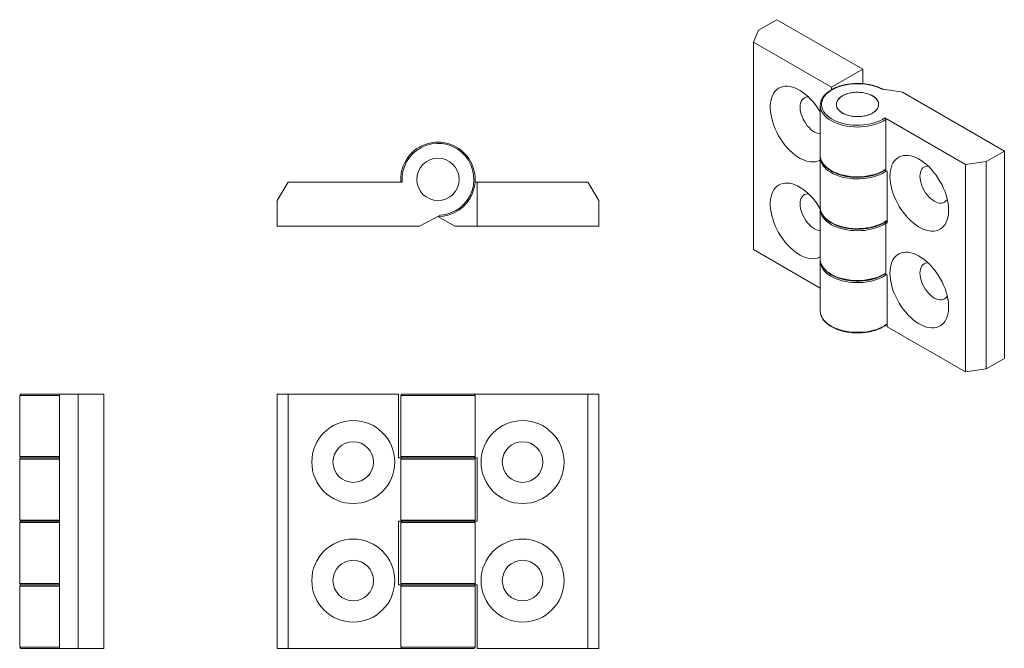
# Model space of a CAD drawing. Header units: millimetres. Extents: x 97 to 213, y 82 to 157.
import ezdxf

# ---------------------------------------------------------------- set-up
doc = ezdxf.new("R2010")
doc.units = ezdxf.units.MM

msp = doc.modelspace()

# ---------------------------------------------------------------- linework, layer by layer
at = {"color": 7, "linetype": 'Continuous', "lineweight": 15}
for p, q in [((184.23, 155.47), (186.38, 156.71)), ((186.38, 156.71), (196.52, 150.85)), ((184.23, 155.47), (183.62, 154.05)), ((183.62, 154.05), (183.62, 129.56)), ((192.85, 148.73), (183.62, 154.05)), ((192.85, 148.73), (196.52, 150.85)), ((196.52, 150.85), (196.52, 149.15)), ((192.85, 148.45), (192.85, 148.73)), ((201.21, 148.14), (198.71, 148.54)), ((213.25, 141.2), (201.21, 148.14)), ((191.51, 146.57), (191.51, 140.7)), ((199.13, 145.1), (208.65, 139.61)), ((199.24, 144.92), (199.24, 139.04)), ((211.1, 139.96), (213.25, 141.2)), ((213.25, 116.7), (213.25, 141.2)), ((191.51, 140.45), (191.51, 134.57)), ((208.65, 139.61), (211.1, 139.96)), ((208.65, 115.11), (208.65, 139.61)), ((211.1, 139.96), (211.1, 115.46)), ((199.18, 138.95), (199.42, 138.81)), ((199.42, 138.81), (199.42, 132.68)), ((128.65, 137.52), (127.35, 135.36)), ((142.11, 137.52), (128.65, 137.52)), ((150.73, 137.52), (151, 137.52)), ((151, 137.52), (151, 132.32)), ((151, 137.52), (164.05, 137.52)), ((165.35, 135.36), (164.05, 137.52)), ((127.35, 135.36), (127.35, 132.32)), ((165.35, 135.36), (165.35, 132.32)), ((191.51, 134.33), (191.51, 128.45)), ((144.17, 132.32), (146.66, 133.61)), ((148.33, 132.32), (146.35, 133.45)), ((199.42, 132.68), (199.18, 132.83)), ((199.24, 132.67), (199.24, 126.79)), ((127.35, 132.32), (144.17, 132.32)), ((151, 132.32), (148.33, 132.32)), ((165.35, 132.32), (151, 132.32)), ((191.51, 125.01), (183.62, 129.56)), ((191.51, 128.2), (191.51, 122.32)), ((199.18, 126.7), (199.42, 126.56)), ((199.42, 126.56), (199.42, 120.44)), ((199.42, 120.44), (208.65, 115.11)), ((211.1, 115.46), (213.25, 116.7)), ((211.1, 115.46), (208.65, 115.11)), ((96.95, 112.32), (96.95, 105.12)), ((101.67, 112.32), (96.95, 112.32)), ((97.1, 112.47), (101.67, 112.47)), ((101.67, 112.47), (103.84, 112.47)), ((101.67, 82.47), (101.67, 112.47)), ((103.84, 112.47), (106.87, 112.47)), ((103.84, 112.47), (103.84, 82.47)), ((106.87, 82.47), (106.87, 112.47)), ((127.35, 112.47), (128.65, 112.47)), ((127.35, 82.47), (127.35, 112.47)), ((128.65, 112.47), (128.65, 82.47)), ((141.7, 112.47), (128.65, 112.47)), ((141.7, 104.97), (141.7, 112.47)), ((141.95, 112.32), (141.95, 105.12)), ((150.75, 112.32), (141.95, 112.32)), ((142.1, 112.47), (150.6, 112.47)), ((150.6, 112.47), (164.05, 112.47)), ((150.75, 105.12), (150.75, 112.32)), ((164.05, 112.47), (165.35, 112.47)), ((164.05, 82.47), (164.05, 112.47)), ((165.35, 112.47), (165.35, 82.47)), ((96.95, 105.12), (101.67, 105.12)), ((96.95, 104.82), (96.95, 97.62)), ((101.67, 104.82), (96.95, 104.82)), ((97.1, 104.97), (101.67, 104.97)), ((142.1, 104.97), (141.7, 104.97)), ((141.95, 105.12), (150.75, 105.12)), ((141.95, 104.82), (141.95, 97.62)), ((150.75, 104.82), (141.95, 104.82)), ((142.1, 104.97), (150.6, 104.97)), ((150.6, 104.97), (151, 104.97)), ((150.75, 97.62), (150.75, 104.82)), ((151, 104.97), (151, 97.47)), ((96.95, 97.62), (101.67, 97.62)), ((96.95, 97.32), (96.95, 90.12)), ((101.67, 97.32), (96.95, 97.32)), ((101.67, 97.47), (97.1, 97.47)), ((141.7, 97.47), (142.1, 97.47)), ((141.7, 89.97), (141.7, 97.47)), ((141.95, 97.62), (150.75, 97.62)), ((141.95, 97.32), (141.95, 90.12)), ((150.75, 97.32), (141.95, 97.32)), ((150.6, 97.47), (142.1, 97.47)), ((151, 97.47), (150.6, 97.47)), ((150.75, 90.12), (150.75, 97.32)), ((96.95, 90.12), (101.67, 90.12)), ((96.95, 89.82), (96.95, 82.62)), ((101.67, 89.82), (96.95, 89.82)), ((97.1, 89.97), (101.67, 89.97)), ((142.1, 89.97), (141.7, 89.97)), ((141.95, 90.12), (150.75, 90.12)), ((141.95, 89.82), (141.95, 82.62)), ((150.75, 89.82), (141.95, 89.82)), ((142.1, 89.97), (150.6, 89.97)), ((150.6, 89.97), (151, 89.97)), ((150.75, 82.62), (150.75, 89.82)), ((151, 89.97), (151, 82.47)), ((96.95, 82.62), (101.67, 82.62)), ((141.95, 82.62), (150.75, 82.62)), ((101.68, 82.47), (97.1, 82.47)), ((103.84, 82.47), (101.67, 82.47)), ((103.84, 82.47), (106.87, 82.47)), ((128.65, 82.47), (127.35, 82.47)), ((142.1, 82.47), (128.65, 82.47)), ((150.6, 82.47), (142.1, 82.47)), ((151, 82.47), (164.05, 82.47)), ((165.35, 82.47), (164.05, 82.47))]:
    msp.add_line(p, q, dxfattribs=at)
at = {"color": 7, "linetype": 'Continuous', "lineweight": 15, "flags": 128}
for points in [[(198.71, 148.54), (198.38, 148.69), (198.03, 148.82), (197.65, 148.93), (197.27, 149.02), (196.86, 149.09), (196.45, 149.13), (196.04, 149.15), (195.62, 149.15), (195.2, 149.12), (194.79, 149.07), (194.4, 148.99), (194.01, 148.89), (193.65, 148.78), (193.31, 148.64), (192.99, 148.48), (192.7, 148.31), (192.44, 148.12), (192.22, 147.91), (192.03, 147.7), (191.87, 147.47), (191.76, 147.24), (191.69, 147), (191.66, 146.76), (191.67, 146.52), (191.72, 146.28), (191.81, 146.05), (191.94, 145.82), (192.11, 145.6), (192.31, 145.39), (192.55, 145.19), (192.82, 145.01), (193.13, 144.84), (193.46, 144.69), (193.81, 144.56), (194.18, 144.45), (194.57, 144.37), (194.98, 144.3), (195.39, 144.26), (195.8, 144.24), (196.22, 144.25), (196.64, 144.28), (197.05, 144.33), (197.44, 144.41), (197.82, 144.51), (198.19, 144.63), (198.53, 144.77), (198.84, 144.92), (199.13, 145.1)], [(191.51, 140.13), (191.43, 140.09), (191.19, 139.99), (190.93, 139.93), (190.66, 139.91), (190.37, 139.92), (190.07, 139.97), (189.77, 140.06), (189.46, 140.18), (189.14, 140.33), (188.83, 140.52), (188.51, 140.75), (188.21, 141), (187.9, 141.28), (187.61, 141.59), (187.33, 141.91), (187.07, 142.26), (186.82, 142.63), (186.59, 143.01), (186.38, 143.41), (186.19, 143.81), (186.02, 144.21), (185.89, 144.62), (185.77, 145.03), (185.69, 145.43), (185.63, 145.82), (185.6, 146.2), (185.6, 146.56), (185.63, 146.91), (185.69, 147.23), (185.77, 147.53), (185.89, 147.81), (186.02, 148.06), (186.19, 148.27), (186.38, 148.46), (186.59, 148.61), (186.82, 148.72), (187.07, 148.8), (187.33, 148.84), (187.61, 148.85), (187.9, 148.82), (188.21, 148.75), (188.51, 148.65), (188.83, 148.51), (189.14, 148.33), (189.46, 148.13), (189.77, 147.89), (190.07, 147.62), (190.37, 147.33), (190.66, 147.01), (190.93, 146.67), (191.19, 146.31), (191.43, 145.94), (191.51, 145.81)], [(194.14, 147.72), (193.93, 147.58), (193.75, 147.43), (193.6, 147.26), (193.5, 147.09), (193.43, 146.9), (193.41, 146.72), (193.42, 146.54), (193.48, 146.35), (193.57, 146.18), (193.71, 146.01), (193.88, 145.85), (194.08, 145.71), (194.32, 145.58), (194.58, 145.48), (194.86, 145.39), (195.16, 145.32), (195.47, 145.28), (195.79, 145.26), (196.11, 145.26), (196.42, 145.29), (196.73, 145.34), (197.03, 145.41), (197.3, 145.5), (197.56, 145.61), (197.78, 145.74), (197.98, 145.89), (198.14, 146.05), (198.26, 146.22), (198.35, 146.4), (198.4, 146.58), (198.4, 146.77), (198.37, 146.95), (198.29, 147.13), (198.17, 147.3), (198.02, 147.47), (197.83, 147.62), (197.62, 147.75), (197.37, 147.87), (197.1, 147.97), (196.81, 148.04), (196.5, 148.1), (196.19, 148.13), (195.87, 148.14), (195.55, 148.13), (195.23, 148.09), (194.93, 148.03), (194.64, 147.94), (194.38, 147.84), (194.14, 147.72)], [(197.67, 145.68), (197.43, 145.55), (197.17, 145.45), (196.88, 145.37), (196.58, 145.31), (196.26, 145.27), (195.95, 145.25), (195.63, 145.26), (195.31, 145.3), (195, 145.35), (194.71, 145.43), (194.44, 145.53), (194.19, 145.64), (193.98, 145.78), (193.79, 145.93), (193.64, 146.09), (193.52, 146.26), (193.44, 146.44), (193.41, 146.63), (193.41, 146.81), (193.46, 147), (193.55, 147.17), (193.67, 147.34), (193.83, 147.5), (194.03, 147.65), (194.25, 147.78), (194.51, 147.89), (194.78, 147.99), (195.08, 148.06), (195.39, 148.11), (195.71, 148.14), (196.03, 148.14), (196.34, 148.12), (196.65, 148.07), (196.95, 148.01), (197.24, 147.92), (197.5, 147.81), (197.73, 147.68), (197.93, 147.54), (198.1, 147.39), (198.24, 147.22), (198.33, 147.04), (198.39, 146.86), (198.4, 146.67), (198.38, 146.49), (198.31, 146.31), (198.21, 146.13), (198.06, 145.97), (197.88, 145.82), (197.67, 145.68)], [(190.1, 147.59), (189.98, 147.59), (189.8, 147.55), (189.63, 147.48), (189.49, 147.37), (189.36, 147.23), (189.26, 147.06), (189.19, 146.85), (189.15, 146.63), (189.13, 146.38), (189.15, 146.12), (189.19, 145.84), (189.26, 145.56), (189.36, 145.27), (189.49, 144.98), (189.63, 144.71), (189.8, 144.44), (189.98, 144.19), (190.18, 143.96), (190.39, 143.76), (190.61, 143.59), (190.83, 143.44), (191.05, 143.33), (191.27, 143.25), (191.48, 143.21), (191.51, 143.21)], [(199.24, 144.92), (198.95, 144.74), (198.63, 144.58), (198.29, 144.44), (197.92, 144.32), (197.54, 144.22), (197.14, 144.14), (196.73, 144.08), (196.32, 144.05), (195.9, 144.03), (195.47, 144.05), (195.06, 144.08), (194.65, 144.14), (194.25, 144.22), (193.87, 144.32), (193.51, 144.45), (193.16, 144.59), (192.85, 144.75), (192.56, 144.92), (192.3, 145.12), (192.08, 145.32), (191.89, 145.54), (191.73, 145.77), (191.62, 146), (191.59, 146.09)], [(191.59, 140.21), (191.62, 140.12), (191.73, 139.89), (191.89, 139.66), (192.08, 139.44), (192.3, 139.24), (192.56, 139.05), (192.85, 138.87), (193.16, 138.71), (193.51, 138.57), (193.87, 138.44), (194.25, 138.34), (194.65, 138.26), (195.06, 138.2), (195.47, 138.17), (195.9, 138.16), (196.32, 138.17), (196.73, 138.2), (197.14, 138.26), (197.54, 138.34), (197.92, 138.44), (198.29, 138.56), (198.63, 138.7), (198.95, 138.86), (199.24, 139.04)], [(199.33, 138.86), (199.14, 138.73), (198.84, 138.56), (198.51, 138.4), (198.16, 138.27), (197.79, 138.15), (197.4, 138.06), (196.99, 137.99), (196.58, 137.94), (196.16, 137.92), (195.74, 137.91), (195.32, 137.93), (194.91, 137.98), (194.5, 138.04), (194.11, 138.13), (193.74, 138.24), (193.38, 138.37), (193.05, 138.52), (192.74, 138.69), (192.46, 138.87), (192.22, 139.07), (192, 139.28), (191.83, 139.5), (191.69, 139.73), (191.59, 139.96), (191.59, 139.97)], [(199.74, 138.22), (199.76, 138.57), (199.8, 138.91), (199.87, 139.22), (199.97, 139.51), (200.09, 139.77), (200.25, 140), (200.42, 140.2), (200.62, 140.37), (200.84, 140.5), (201.08, 140.6), (201.34, 140.66), (201.61, 140.69), (201.9, 140.68), (202.2, 140.63), (202.5, 140.54), (202.81, 140.42), (203.13, 140.26), (203.44, 140.07), (203.76, 139.85), (204.06, 139.6), (204.37, 139.32), (204.66, 139.01), (204.94, 138.68), (205.2, 138.33), (205.45, 137.96), (205.68, 137.58), (205.89, 137.19), (206.08, 136.79), (206.25, 136.38), (206.38, 135.97), (206.5, 135.57), (206.58, 135.17), (206.64, 134.78), (206.67, 134.4), (206.67, 134.04), (206.64, 133.69), (206.58, 133.36), (206.5, 133.06), (206.38, 132.79), (206.25, 132.54), (206.08, 132.32), (205.89, 132.14), (205.68, 131.99), (205.45, 131.87), (205.2, 131.79), (204.94, 131.75), (204.66, 131.74), (204.37, 131.78), (204.06, 131.84), (203.76, 131.95), (203.44, 132.09), (203.13, 132.26), (202.81, 132.47), (202.5, 132.71), (202.2, 132.97), (201.9, 133.27), (201.61, 133.58), (201.34, 133.92), (201.08, 134.28), (200.84, 134.66), (200.62, 135.04), (200.42, 135.44), (200.25, 135.85), (200.09, 136.25), (199.97, 136.66), (199.87, 137.06), (199.8, 137.46), (199.76, 137.84), (199.74, 138.22)], [(204.25, 139.43), (204.13, 139.42), (203.94, 139.39), (203.77, 139.31), (203.63, 139.21), (203.5, 139.06), (203.41, 138.89), (203.33, 138.69), (203.29, 138.46), (203.28, 138.22), (203.29, 137.95), (203.33, 137.68), (203.41, 137.39), (203.5, 137.1), (203.63, 136.82), (203.77, 136.54), (203.94, 136.28), (204.13, 136.03), (204.32, 135.8), (204.53, 135.6), (204.75, 135.42), (204.97, 135.28)], [(191.51, 128.7), (191.43, 128.66), (191.19, 128.56), (190.93, 128.5), (190.66, 128.48), (190.37, 128.49), (190.07, 128.54), (189.77, 128.62), (189.46, 128.75), (189.14, 128.9), (188.83, 129.09), (188.51, 129.32), (188.21, 129.57), (187.9, 129.85), (187.61, 130.15), (187.33, 130.48), (187.07, 130.83), (186.82, 131.2), (186.59, 131.58), (186.38, 131.97), (186.19, 132.38), (186.02, 132.78), (185.89, 133.19), (185.77, 133.59), (185.69, 133.99), (185.63, 134.38), (185.6, 134.76), (185.6, 135.13), (185.63, 135.47), (185.69, 135.8), (185.77, 136.1), (185.89, 136.38), (186.02, 136.62), (186.19, 136.84), (186.38, 137.02), (186.59, 137.18), (186.82, 137.29), (187.07, 137.37), (187.33, 137.41), (187.61, 137.42), (187.9, 137.39), (188.21, 137.32), (188.51, 137.22), (188.83, 137.08), (189.14, 136.9), (189.46, 136.7), (189.77, 136.46), (190.07, 136.19), (190.37, 135.9), (190.66, 135.58), (190.93, 135.24), (191.19, 134.88), (191.43, 134.51), (191.51, 134.38)], [(190.1, 136.16), (189.98, 136.16), (189.8, 136.12), (189.63, 136.05), (189.49, 135.94), (189.36, 135.8), (189.26, 135.62), (189.19, 135.42), (189.15, 135.2), (189.13, 134.95), (189.15, 134.68), (189.19, 134.41), (189.26, 134.12), (189.36, 133.84), (189.49, 133.55), (189.63, 133.28), (189.8, 133.01), (189.98, 132.76), (190.18, 132.53), (190.39, 132.33), (190.61, 132.15), (190.83, 132.01), (191.05, 131.9), (191.27, 131.82), (191.48, 131.78), (191.51, 131.78)], [(204.97, 135.28), (205.2, 135.17), (205.41, 135.09), (205.62, 135.05), (205.82, 135.05), (206.01, 135.08), (206.17, 135.16), (206.32, 135.27), (206.44, 135.41), (206.51, 135.51)], [(191.59, 134.09), (191.59, 134.08), (191.69, 133.85), (191.83, 133.62), (192, 133.4), (192.22, 133.19), (192.46, 132.99), (192.74, 132.81), (193.05, 132.64), (193.38, 132.49), (193.74, 132.36), (194.11, 132.25), (194.5, 132.16), (194.91, 132.1), (195.32, 132.05), (195.74, 132.03), (196.16, 132.04), (196.58, 132.06), (196.99, 132.11), (197.4, 132.18), (197.79, 132.28), (198.16, 132.39), (198.51, 132.52), (198.84, 132.68), (199.14, 132.85), (199.41, 133.03), (199.42, 133.05)], [(199.24, 132.67), (198.95, 132.49), (198.63, 132.33), (198.29, 132.19), (197.92, 132.07), (197.54, 131.97), (197.14, 131.89), (196.73, 131.83), (196.32, 131.8), (195.9, 131.79), (195.47, 131.8), (195.06, 131.83), (194.65, 131.89), (194.25, 131.97), (193.87, 132.07), (193.51, 132.2), (193.16, 132.34), (192.85, 132.5), (192.56, 132.68), (192.3, 132.87), (192.08, 133.07), (191.89, 133.29), (191.73, 133.52), (191.62, 133.75), (191.59, 133.84)], [(199.74, 126.78), (199.76, 127.14), (199.8, 127.48), (199.87, 127.79), (199.97, 128.08), (200.09, 128.34), (200.25, 128.57), (200.42, 128.77), (200.62, 128.94), (200.84, 129.07), (201.08, 129.17), (201.34, 129.23), (201.61, 129.26), (201.9, 129.24), (202.2, 129.19), (202.5, 129.11), (202.81, 128.99), (203.13, 128.83), (203.44, 128.64), (203.76, 128.42), (204.06, 128.16), (204.37, 127.88), (204.66, 127.58), (204.94, 127.25), (205.2, 126.9), (205.45, 126.53), (205.68, 126.15), (205.89, 125.76), (206.08, 125.36), (206.25, 124.95), (206.38, 124.54), (206.5, 124.14), (206.58, 123.74), (206.64, 123.35), (206.67, 122.97), (206.67, 122.6), (206.64, 122.26), (206.58, 121.93), (206.5, 121.63), (206.38, 121.36), (206.25, 121.11), (206.08, 120.89), (205.89, 120.71), (205.68, 120.56), (205.45, 120.44), (205.2, 120.36), (204.94, 120.32), (204.66, 120.31), (204.37, 120.34), (204.06, 120.41), (203.76, 120.52), (203.44, 120.66), (203.13, 120.83), (202.81, 121.04), (202.5, 121.27), (202.2, 121.54), (201.9, 121.83), (201.61, 122.15), (201.34, 122.49), (201.08, 122.85), (200.84, 123.23), (200.62, 123.61), (200.42, 124.01), (200.25, 124.41), (200.09, 124.82), (199.97, 125.23), (199.87, 125.63), (199.8, 126.03), (199.76, 126.41), (199.74, 126.78)], [(191.59, 127.96), (191.62, 127.87), (191.73, 127.64), (191.89, 127.41), (192.08, 127.2), (192.3, 126.99), (192.56, 126.8), (192.85, 126.62), (193.16, 126.46), (193.51, 126.32), (193.87, 126.2), (194.25, 126.09), (194.65, 126.01), (195.06, 125.95), (195.47, 125.92), (195.9, 125.91), (196.32, 125.92), (196.73, 125.95), (197.14, 126.01), (197.54, 126.09), (197.92, 126.19), (198.29, 126.31), (198.63, 126.45), (198.95, 126.61), (199.24, 126.79)], [(204.25, 127.99), (204.13, 127.99), (203.94, 127.96), (203.77, 127.88), (203.63, 127.77), (203.5, 127.63), (203.41, 127.46), (203.33, 127.26), (203.29, 127.03), (203.28, 126.78), (203.29, 126.52), (203.33, 126.24), (203.41, 125.96), (203.5, 125.67), (203.63, 125.39), (203.77, 125.11), (203.94, 124.85), (204.13, 124.6), (204.32, 124.37), (204.53, 124.17), (204.75, 123.99), (204.97, 123.84)], [(199.33, 126.61), (199.14, 126.48), (198.84, 126.31), (198.51, 126.15), (198.16, 126.02), (197.79, 125.91), (197.4, 125.81), (196.99, 125.74), (196.58, 125.69), (196.16, 125.67), (195.74, 125.66), (195.32, 125.68), (194.91, 125.73), (194.5, 125.79), (194.11, 125.88), (193.74, 125.99), (193.38, 126.12), (193.05, 126.27), (192.74, 126.44), (192.46, 126.62), (192.22, 126.82), (192, 127.03), (191.83, 127.25), (191.69, 127.48), (191.59, 127.71), (191.59, 127.72)], [(204.97, 123.84), (205.2, 123.73), (205.41, 123.66), (205.62, 123.62), (205.82, 123.62), (206.01, 123.65), (206.17, 123.73), (206.32, 123.83), (206.44, 123.98), (206.51, 124.08)], [(191.59, 121.84), (191.59, 121.83), (191.69, 121.6), (191.83, 121.37), (192, 121.15), (192.22, 120.94), (192.46, 120.74), (192.74, 120.56), (193.05, 120.39), (193.38, 120.24), (193.74, 120.11), (194.11, 120), (194.5, 119.92), (194.91, 119.85), (195.32, 119.81), (195.74, 119.79), (196.16, 119.79), (196.58, 119.81), (196.99, 119.86), (197.4, 119.93), (197.79, 120.03), (198.16, 120.14), (198.51, 120.28), (198.84, 120.43), (199.14, 120.6), (199.41, 120.79), (199.42, 120.8)]]:
    msp.add_lwpolyline(points, dxfattribs=at)
at = {"color": 7, "linetype": 'Continuous', "lineweight": 15}
for centre, radius in [((146.35, 137.85), 2.5), ((136.35, 104.47), 4.9), ((156.35, 104.47), 4.9), ((136.35, 104.47), 2.4), ((156.35, 104.47), 2.4), ((136.35, 90.47), 4.9), ((156.35, 90.47), 4.9), ((136.35, 90.47), 2.4), ((156.35, 90.47), 2.4)]:
    msp.add_circle(centre, radius, dxfattribs=at)
for centre, radius, start, end in [((193.01, 146.57), 1.5, 160.7655, 198.9962), ((146.35, 137.85), 4.4, 270, 184.2361), ((146.35, 137.85), 4.25, 274.2222, 184.3859), ((193.02, 140.7), 1.51, 180.1182, 198.8088), ((193, 140.45), 1.5, 175.3156, 198.857), ((193.01, 134.57), 1.5, 180.066, 198.7638), ((193.01, 134.33), 1.5, 175.3742, 199.0433), ((193.02, 128.45), 1.51, 180.1182, 198.8088), ((193, 128.2), 1.5, 175.3156, 198.857), ((193.01, 122.33), 1.5, 180.066, 198.7638), ((97.1, 112.32), 0.15, 90, 180), ((142.1, 112.32), 0.15, 90, 180), ((150.6, 112.32), 0.15, 0, 90), ((97.1, 105.12), 0.15, 180, 270), ((97.1, 104.82), 0.15, 90, 180), ((142.1, 105.12), 0.15, 180, 270), ((142.1, 104.82), 0.15, 90, 180), ((150.6, 105.12), 0.15, 270, 0), ((150.6, 104.82), 0.15, 0, 90), ((97.1, 97.62), 0.15, 180, 270), ((97.1, 97.32), 0.15, 90, 180), ((142.1, 97.62), 0.15, 180, 270), ((142.1, 97.32), 0.15, 90, 180), ((150.6, 97.62), 0.15, 270, 0), ((150.6, 97.32), 0.15, 0, 90), ((97.1, 90.12), 0.15, 180, 270), ((97.1, 89.82), 0.15, 90, 180), ((142.1, 90.12), 0.15, 180, 270), ((142.1, 89.82), 0.15, 90, 180), ((150.6, 90.12), 0.15, 270, 0), ((150.6, 89.82), 0.15, 0, 90), ((97.1, 82.62), 0.15, 180, 270), ((142.1, 82.62), 0.15, 180, 270), ((150.6, 82.62), 0.15, 270, 0)]:
    msp.add_arc(centre, radius, start, end, dxfattribs=at)
for points, knots in [([(198.83, 148.52), (198.76, 148.56), (198.59, 148.65), (198.3, 148.77), (197.95, 148.89), (197.59, 148.99), (197.21, 149.07), (196.83, 149.12), (196.43, 149.16), (196.04, 149.18), (195.64, 149.18), (195.24, 149.15), (194.85, 149.11), (194.47, 149.04), (194.09, 148.95), (193.74, 148.85), (193.4, 148.72), (193.08, 148.58), (192.78, 148.42), (192.51, 148.24), (192.27, 148.05), (192.06, 147.85), (191.88, 147.64), (191.73, 147.41), (191.64, 147.23), (191.61, 147.13), (191.6, 147.1)], [0, 0, 0, 0, 0.029724, 0.073253, 0.116757, 0.160231, 0.203678, 0.247102, 0.290509, 0.333905, 0.377298, 0.420694, 0.464099, 0.50752, 0.550965, 0.59444, 0.637952, 0.681505, 0.725101, 0.768734, 0.812387, 0.856014, 0.899553, 0.942917, 0.986013, 1, 1, 1, 1]), ([(198.92, 148.47), (198.91, 148.48), (198.84, 148.52), (198.77, 148.53), (198.71, 148.54)], [0, 0, 0, 0, 0.215479, 1, 1, 1, 1]), ([(199.13, 145.1), (199.14, 145.09), (199.16, 145.08), (199.17, 145.07), (199.18, 145.06), (199.19, 145.05), (199.2, 145.03), (199.21, 145.02), (199.22, 145.01), (199.22, 144.99), (199.23, 144.97), (199.23, 144.96), (199.24, 144.94), (199.24, 144.93), (199.24, 144.93), (199.24, 144.92)], [0, 0, 0, 0, 0.0000506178, 0.0000506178, 0.0000506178, 0.0001012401, 0.0001012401, 0.0001012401, 0.0001517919, 0.0001517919, 0.0001517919, 0.0002022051, 0.0002022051, 0.0002022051, 0.0002346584, 0.0002346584, 0.0002346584, 0.0002346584]), ([(191.59, 140.18), (191.6, 140.16), (191.63, 140.06), (191.71, 139.89), (191.85, 139.67), (192.03, 139.45), (192.23, 139.25), (192.47, 139.06), (192.73, 138.88), (193.02, 138.72), (193.34, 138.57), (193.67, 138.44), (194.03, 138.33), (194.4, 138.24), (194.78, 138.17), (195.17, 138.13), (195.56, 138.1), (195.96, 138.09), (196.36, 138.1), (196.76, 138.14), (197.14, 138.19), (197.52, 138.27), (197.89, 138.36), (198.24, 138.48), (198.57, 138.61), (198.87, 138.76), (199.08, 138.89), (199.19, 138.96), (199.21, 138.97)], [0, 0, 0, 0, 0.010701, 0.050567, 0.09072, 0.131176, 0.171889, 0.212782, 0.253779, 0.294821, 0.335864, 0.376887, 0.417884, 0.458854, 0.499799, 0.540725, 0.581638, 0.622545, 0.663451, 0.704363, 0.745286, 0.786228, 0.827195, 0.868194, 0.909229, 0.950305, 0.991419, 1, 1, 1, 1]), ([(199.24, 139.04), (199.24, 139.02), (199.23, 139), (199.22, 138.98), (199.21, 138.97), (199.21, 138.97)], [0, 0, 0, 0, 0.4480495, 0.8960804, 1, 1, 1, 1]), ([(191.59, 134.06), (191.61, 134.02), (191.65, 133.9), (191.75, 133.71), (191.89, 133.49), (192.07, 133.28), (192.29, 133.08), (192.53, 132.89), (192.8, 132.71), (193.1, 132.56), (193.42, 132.41), (193.76, 132.29), (194.12, 132.19), (194.49, 132.1), (194.88, 132.04), (195.27, 131.99), (195.66, 131.97), (196.06, 131.97), (196.46, 131.99), (196.85, 132.03), (197.24, 132.09), (197.61, 132.17), (197.98, 132.27), (198.32, 132.39), (198.65, 132.53), (198.95, 132.68), (199.21, 132.84), (199.36, 132.95), (199.42, 133)], [0, 0, 0, 0, 0.020415, 0.058982, 0.097838, 0.13698, 0.176352, 0.215879, 0.255491, 0.295135, 0.334771, 0.374387, 0.413976, 0.453539, 0.49308, 0.532604, 0.572117, 0.611624, 0.651134, 0.69065, 0.730178, 0.769726, 0.809301, 0.848907, 0.88855, 0.928231, 0.967949, 1, 1, 1, 1]), ([(199.17, 132.82), (199.18, 132.81), (199.2, 132.79), (199.22, 132.74), (199.24, 132.7), (199.24, 132.68), (199.24, 132.67)], [0, 0, 0, 0, 0.259836, 0.539705, 0.818815, 1, 1, 1, 1]), ([(191.59, 127.93), (191.6, 127.91), (191.63, 127.81), (191.71, 127.64), (191.85, 127.42), (192.03, 127.2), (192.23, 127), (192.47, 126.81), (192.73, 126.63), (193.02, 126.47), (193.34, 126.32), (193.67, 126.2), (194.03, 126.09), (194.4, 126), (194.78, 125.93), (195.17, 125.88), (195.56, 125.85), (195.96, 125.84), (196.36, 125.85), (196.76, 125.89), (197.14, 125.94), (197.52, 126.02), (197.89, 126.12), (198.24, 126.23), (198.57, 126.36), (198.87, 126.52), (199.08, 126.64), (199.19, 126.71), (199.21, 126.72)], [0, 0, 0, 0, 0.010701, 0.050567, 0.09072, 0.131176, 0.171889, 0.212782, 0.253779, 0.294821, 0.335864, 0.376887, 0.417884, 0.458854, 0.499799, 0.540725, 0.581638, 0.622545, 0.663451, 0.704363, 0.745286, 0.786228, 0.827195, 0.868194, 0.909229, 0.950305, 0.991419, 1, 1, 1, 1]), ([(199.24, 126.79), (199.24, 126.78), (199.23, 126.75), (199.22, 126.73), (199.21, 126.72), (199.21, 126.72)], [0, 0, 0, 0, 0.44805, 0.89608, 1, 1, 1, 1]), ([(191.59, 121.81), (191.61, 121.77), (191.65, 121.65), (191.75, 121.46), (191.89, 121.24), (192.07, 121.03), (192.29, 120.83), (192.53, 120.64), (192.8, 120.47), (193.1, 120.31), (193.42, 120.17), (193.76, 120.04), (194.12, 119.94), (194.49, 119.85), (194.88, 119.79), (195.27, 119.74), (195.66, 119.72), (196.06, 119.72), (196.46, 119.74), (196.85, 119.78), (197.24, 119.84), (197.61, 119.92), (197.98, 120.02), (198.32, 120.14), (198.65, 120.28), (198.95, 120.43), (199.21, 120.59), (199.36, 120.71), (199.42, 120.76)], [0, 0, 0, 0, 0.020415, 0.058982, 0.097838, 0.13698, 0.176352, 0.215879, 0.255491, 0.295135, 0.334771, 0.374387, 0.413976, 0.453539, 0.49308, 0.532604, 0.572117, 0.611624, 0.651134, 0.69065, 0.730178, 0.769726, 0.809301, 0.848907, 0.88855, 0.928231, 0.967949, 1, 1, 1, 1])]:
    msp.add_open_spline(points, degree=3, knots=knots, dxfattribs=at)

doc.saveas('drawing.dxf')
